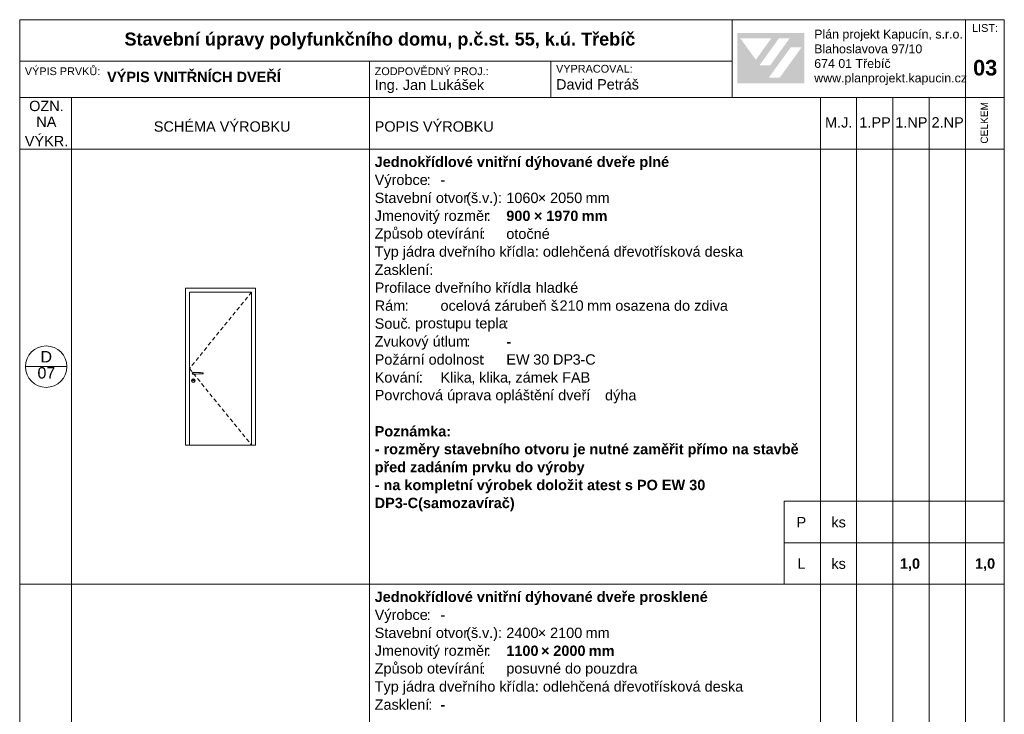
# Model space of a CAD drawing. Header units: millimetres. Extents: x 15381 to 191117, y -190522 to 367005.
# Tile 62 of 71: x 109117 to 128117, y 280891 to 294304. Entities that reach past the tile are written whole.
import ezdxf

# ---------------------------------------------------------------- set-up
doc = ezdxf.new("R2010")
doc.units = ezdxf.units.MM
doc.header["$MEASUREMENT"] = 0
doc.linetypes.add('Čárkovaná S', pattern=[125, 75, -50])
doc.styles.add('GENEROVANÝ_STYL_1', font='txt')
doc.styles.add('GENEROVANÝ_STYL_2', font='txt')

msp = doc.modelspace()

# ---------------------------------------------------------------- hatches: boundary and pattern name
at = {"linetype": 'Continuous', "lineweight": 13}
h = msp.add_hatch(color=7, dxfattribs=at)
h.paths.add_polyline_path([(122965.1, 293072.5), (124255.5, 293072.5), (124255.5, 294046), (122965.1, 294046)])
h.paths.add_polyline_path([(123024.4, 293943), (123619.5, 293942), (123322.2, 293530.8)], flags=0)
h.paths.add_polyline_path([(123394.9, 293426.1), (123768.7, 293943.6), (123974.3, 293943.6), (123600.4, 293425)], flags=0)
h.paths.add_polyline_path([(123781.2, 293182.3), (123571.6, 293182.3), (123994.1, 293767.9), (124203.6, 293767.9)], flags=0)

# ---------------------------------------------------------------- linework, layer by layer
at = {"color": 7, "linetype": 'Continuous', "lineweight": 20}
for p, q in [((128117.4, 294304.5), (109117.4, 294304.5)), ((109117.4, 294304.5), (109117.4, 266604.5)), ((122867.4, 292804.5), (122867.4, 294304.5)), ((127367.4, 294304.5), (127367.4, 292804.5)), ((128117.4, 266604.5), (128117.4, 294304.5)), ((122867.4, 293504.5), (109117.4, 293504.5)), ((115867.4, 293504.5), (115867.4, 292804.5)), ((119367.4, 293504.5), (119367.4, 292804.5)), ((128117.4, 292804.5), (109117.4, 292804.5)), ((110117.4, 292804.5), (110117.4, 291804.5)), ((115867.4, 292804.5), (115867.4, 291804.5)), ((124567.4, 292804.5), (124567.4, 291804.5)), ((125267.4, 292804.5), (125267.4, 291804.5)), ((125967.4, 292804.5), (125967.4, 291804.5)), ((126667.4, 292804.5), (126667.4, 291804.5)), ((127367.4, 292804.5), (127367.4, 291804.5)), ((125867.4, 291804.5), (109117.4, 291804.5)), ((110117.4, 291804.5), (110117.4, 283404.5)), ((115867.4, 291804.5), (115867.4, 283404.5)), ((124567.4, 291804.5), (124567.4, 283404.5)), ((125267.4, 291804.5), (125267.4, 283404.5)), ((128117.4, 291804.5), (125867.4, 291804.5)), ((125967.4, 291804.5), (125967.4, 283404.5)), ((126667.4, 291804.5), (126667.4, 283404.5)), ((127367.4, 291804.5), (127367.4, 283404.5)), ((113667.4, 289119.5), (112317.4, 289119.5)), ((112317.4, 289119.5), (112317.4, 286089.5)), ((113592.4, 289044.5), (112392.4, 289044.5)), ((112392.4, 289044.5), (112392.4, 286089.5)), ((113592.4, 286089.5), (113592.4, 289044.5)), ((113667.4, 286089.5), (113667.4, 289119.5)), ((110028, 287604.5), (109228, 287604.5)), ((112447.9, 287476.2), (112450.5, 287486)), ((112450.5, 287466.5), (112447.9, 287476.2)), ((112449.4, 287476.2), (112451.8, 287485.2)), ((112451.8, 287467.2), (112449.4, 287476.2)), ((112450.5, 287486), (112457.7, 287493.1)), ((112451.8, 287485.2), (112458.4, 287491.8)), ((112452.4, 287476.2), (112454.4, 287483.7)), ((112454.4, 287468.7), (112452.4, 287476.2)), ((112454.4, 287483.7), (112459.9, 287489.2)), ((112457.7, 287493.1), (112467.4, 287495.7)), ((112458.4, 287491.8), (112467.4, 287494.2)), ((112459.9, 287489.2), (112467.4, 287491.2)), ((112467.4, 287495.7), (112477.2, 287493.1)), ((112467.4, 287494.2), (112476.4, 287491.8)), ((112467.4, 287491.2), (112504.9, 287491.2)), ((112476.4, 287491.8), (112477, 287491.2)), ((112477.2, 287493.1), (112479, 287491.2)), ((112504.9, 287491.2), (112525, 287490.7)), ((112525, 287490.7), (112565.1, 287489.5)), ((112565.1, 287489.5), (112604.7, 287488.3)), ((112604.7, 287488.3), (112643.5, 287487.1)), ((112643.5, 287487.1), (112655.6, 287486.7)), ((112655.5, 287486.7), (112655.6, 287486.7)), ((112655.6, 287486.7), (112655.6, 287465.7)), ((112434.4, 287333.7), (112438.8, 287350.2)), ((112438.8, 287317.2), (112434.4, 287333.7)), ((112437.4, 287333.7), (112441.4, 287348.7)), ((112441.4, 287318.7), (112437.4, 287333.7)), ((112438.8, 287350.2), (112450.9, 287362.3)), ((112450.9, 287305.2), (112438.8, 287317.2)), ((112441.4, 287348.7), (112452.4, 287359.7)), ((112452.4, 287307.8), (112441.4, 287318.7)), ((112457.7, 287459.4), (112450.5, 287466.5)), ((112450.9, 287362.3), (112467.4, 287366.7)), ((112467.4, 287300.7), (112450.9, 287305.2)), ((112458.4, 287460.7), (112451.8, 287467.2)), ((112452.4, 287359.7), (112467.4, 287363.7)), ((112467.4, 287303.7), (112452.4, 287307.8)), ((112459.9, 287463.3), (112454.4, 287468.7)), ((112455.4, 287347.2), (112457, 287353.2)), ((112457, 287341.2), (112455.4, 287347.2)), ((112456.9, 287347.2), (112458.3, 287352.5)), ((112458.3, 287342), (112456.9, 287347.2)), ((112457, 287353.2), (112461.4, 287357.6)), ((112461.4, 287336.9), (112457, 287341.2)), ((112467.4, 287456.7), (112457.7, 287459.4)), ((112458.3, 287352.5), (112462.2, 287356.3)), ((112462.2, 287338.1), (112458.3, 287342)), ((112467.4, 287458.2), (112458.4, 287460.7)), ((112467.4, 287461.2), (112459.9, 287463.3)), ((112461.4, 287357.6), (112467.4, 287359.2)), ((112467.4, 287335.2), (112461.4, 287336.9)), ((112462.2, 287356.3), (112467.4, 287357.7)), ((112467.4, 287336.7), (112462.2, 287338.1)), ((112504.9, 287461.2), (112467.4, 287461.2)), ((112476.4, 287460.7), (112467.4, 287458.2)), ((112477.2, 287459.4), (112467.4, 287456.7)), ((112467.4, 287366.7), (112483.9, 287362.3)), ((112467.4, 287363.7), (112482.4, 287359.7)), ((112467.4, 287359.2), (112473.4, 287357.6)), ((112467.4, 287357.7), (112472.7, 287356.3)), ((112472.7, 287338.1), (112467.4, 287336.7)), ((112473.4, 287336.9), (112467.4, 287335.2)), ((112482.4, 287307.8), (112467.4, 287303.7)), ((112483.9, 287305.2), (112467.4, 287300.7)), ((112472.7, 287356.3), (112476.5, 287352.5)), ((112476.5, 287342), (112472.7, 287338.1)), ((112473.4, 287357.6), (112477.8, 287353.2)), ((112477.8, 287341.2), (112473.4, 287336.9)), ((112477, 287461.2), (112476.4, 287460.7)), ((112476.5, 287352.5), (112477.9, 287347.2)), ((112477.9, 287347.2), (112476.5, 287342)), ((112479, 287461.2), (112477.2, 287459.4)), ((112477.8, 287353.2), (112479.4, 287347.2)), ((112479.4, 287347.2), (112477.8, 287341.2)), ((112482.4, 287359.7), (112493.4, 287348.7)), ((112493.4, 287318.7), (112482.4, 287307.8)), ((112483.9, 287362.3), (112496, 287350.2)), ((112496, 287317.2), (112483.9, 287305.2)), ((112493.4, 287348.7), (112497.4, 287333.7)), ((112497.4, 287333.7), (112493.4, 287318.7)), ((112496, 287350.2), (112500.4, 287333.7)), ((112500.4, 287333.7), (112496, 287317.2)), ((112525, 287461.8), (112504.9, 287461.2)), ((112565.1, 287463), (112525, 287461.8)), ((112604.7, 287464.2), (112565.1, 287463)), ((112643.5, 287465.4), (112604.7, 287464.2)), ((112655.6, 287465.7), (112643.5, 287465.4)), ((112655.5, 287465.7), (112655.6, 287465.7)), ((112317.4, 286089.5), (113667.4, 286089.5)), ((123867.4, 285004.5), (123867.4, 283404.5)), ((128117.4, 285004.5), (123867.4, 285004.5)), ((128117.4, 284204.5), (123867.4, 284204.5)), ((128117.4, 284204.5), (123867.4, 284204.5)), ((128117.4, 283404.5), (109117.4, 283404.5)), ((110117.4, 283404.5), (110117.4, 275004.5)), ((115867.4, 283404.5), (115867.4, 275004.5)), ((124567.4, 283404.5), (124567.4, 275004.5)), ((125267.4, 283404.5), (125267.4, 275004.5)), ((125967.4, 283404.5), (125967.4, 275004.5)), ((126667.4, 283404.5), (126667.4, 275004.5)), ((127367.4, 283404.5), (127367.4, 275004.5))]:
    msp.add_line(p, q, dxfattribs=at)
at = {"color": 7, "linetype": 'Čárkovaná S', "lineweight": 20}
for p, q in [((113592.4, 289044.5), (112392.4, 287567)), ((112392.4, 287567), (113592.4, 286089.5))]:
    msp.add_line(p, q, dxfattribs=at)
at = {"color": 7, "linetype": 'Continuous', "lineweight": 20}
msp.add_circle((109628, 287604.5), 400, dxfattribs=at)

# ---------------------------------------------------------------- texts
at = {"color": 7, "linetype": 'Continuous', "lineweight": 20, "attachment_point": 7}
for s, insert, char_height, style in [('\\A1;{\\pql;\\fArial|b0|i0|c238|p38;LIST:}', (127495.5, 294066.5), 150, 'GENEROVANÝ_STYL_1'), ('\\A1;{\\pql;\\fArial|b1|i0|c238|p38;Stavební úpravy polyfunkčního domu, p.č.st. 55, k.ú. Třebíč}', (111139.9, 293730.1), 250, 'GENEROVANÝ_STYL_2'), ('\\A1;{\\pql;\\fArial|b0|i0|c238|p38;Plán projekt Kapucín, s.r.o.}', (124449.6, 293889.1), 171, 'GENEROVANÝ_STYL_1'), ('\\A1;{\\pql;\\fArial|b0|i0|c238|p38;Blahoslavova 97/10}', (124449.6, 293653.1), 171, 'GENEROVANÝ_STYL_1'), ('\\A1;{\\pql;\\fArial|b0|i0|c238|p38;674 01 Třebíč}', (124449.6, 293370.7), 171, 'GENEROVANÝ_STYL_1'), ('\\A1;{\\pql;\\fArial|b0|i0|c238|p38;VÝPIS PRVKŮ:}', (109216.5, 293231.8), 150, 'GENEROVANÝ_STYL_1'), ('\\A1;{\\pql;\\fArial|b1|i0|c238|p38;VÝPIS VNITŘNÍCH DVEŘÍ}', (110803.3, 293095.6), 200, 'GENEROVANÝ_STYL_2'), ('\\A1;{\\pql;\\fArial|b0|i0|c238|p38;ZODPOVĚDNÝ PROJ.:}', (115967.4, 293231.8), 150, 'GENEROVANÝ_STYL_1'), ('\\A1;{\\pql;\\fArial|b0|i0|c238|p38;VYPRACOVAL:}', (119467.4, 293279.2), 150, 'GENEROVANÝ_STYL_1'), ('\\A1;{\\pql;\\fArial|b1|i0|c238|p38;03}', (127514.7, 293222.4), 300, 'GENEROVANÝ_STYL_2'), ('\\A1;{\\pql;\\fArial|b0|i0|c238|p38;David Petráš}', (119467.4, 292953), 200, 'GENEROVANÝ_STYL_1'), ('\\A1;{\\pql;\\fArial|b0|i0|c238|p38;www.planprojekt.kapucin.cz}', (124449.6, 293041.9), 171, 'GENEROVANÝ_STYL_1'), ('\\A1;{\\pql;\\fArial|b0|i0|c238|p38;Ing. Jan Lukášek}', (115967.4, 292886.3), 200, 'GENEROVANÝ_STYL_1'), ('\\A1;{\\pql;\\fArial|b0|i0|c238|p38;OZN.}', (109299.7, 292535.8), 200, 'GENEROVANÝ_STYL_1'), ('\\A1;{\\pql;\\fArial|b0|i0|c238|p38;NA}', (109437.8, 292233.4), 200, 'GENEROVANÝ_STYL_1'), ('\\A1;{\\pql;\\fArial|b0|i0|c238|p38;M.J.}', (124657.7, 292218.4), 200, 'GENEROVANÝ_STYL_1'), ('\\A1;{\\pql;\\fArial|b0|i0|c238|p38;1.PP}', (125320.3, 292221.6), 200, 'GENEROVANÝ_STYL_1'), ('\\A1;{\\pql;\\fArial|b0|i0|c238|p38;1.NP}', (126012.9, 292221.6), 200, 'GENEROVANÝ_STYL_1'), ('\\A1;{\\pql;\\fArial|b0|i0|c238|p38;2.NP}', (126712.9, 292221.6), 200, 'GENEROVANÝ_STYL_1'), ('\\A1;{\\pql;\\fArial|b0|i0|c238|p38;SCHÉMA VÝROBKU}', (111705.1, 292138.5), 200, 'GENEROVANÝ_STYL_1'), ('\\A1;{\\pql;\\fArial|b0|i0|c238|p38;POPIS VÝROBKU}', (115967.4, 292138.5), 200, 'GENEROVANÝ_STYL_1'), ('\\A1;{\\pql;\\fArial|b0|i0|c238|p38;VÝKR.}', (109216.5, 291859), 200, 'GENEROVANÝ_STYL_1'), ('\\A1;{\\pql;\\fArial|b1|i0|c238|p38;Jednokřídlové vnitřní dýhované dveře plné}', (115967.4, 291399.6), 200, 'GENEROVANÝ_STYL_2'), ('\\A1;{\\pql;\\fArial|b0|i0|c238|p38;Výrobce}', (115967.4, 291053), 200, 'GENEROVANÝ_STYL_1'), ('\\A1;{\\pql;\\fArial|b0|i0|c238|p38;:}', (116971.3, 291110.6), 200, 'GENEROVANÝ_STYL_1'), ('\\A1;{\\pql;\\fArial|b0|i0|c238|p38;^I}', (117048.1, 291110.6), 200, 'GENEROVANÝ_STYL_1'), ('\\A1;{\\pql;\\fArial|b0|i0|c238|p38;-}', (117237.4, 291110.6), 200, 'GENEROVANÝ_STYL_1'), ('\\A1;{\\pql;\\fArial|b0|i0|c238|p38;^I}', (117328.8, 291110.6), 200, 'GENEROVANÝ_STYL_1'), ('\\A1;{\\pql;\\fArial|b0|i0|c238|p38;^I}', (117872.4, 291110.6), 200, 'GENEROVANÝ_STYL_1'), ('\\A1;{\\pql;\\fArial|b0|i0|c238|p38;Stavební otvor}', (115967.4, 290760.6), 200, 'GENEROVANÝ_STYL_1'), ('\\A1;{\\pql;\\fArial|b0|i0|c238|p38;(}', (117733.8, 290706.2), 200, 'GENEROVANÝ_STYL_1'), ('\\A1;{\\pql;\\fArial|b0|i0|c238|p38;š}', (117825.2, 290760.8), 200, 'GENEROVANÝ_STYL_1'), ('\\A1;{\\pql;\\fArial|b0|i0|c238|p38;v}', (118039.2, 290763.9), 200, 'GENEROVANÝ_STYL_1'), ('\\A1;{\\pql;\\fArial|b0|i0|c238|p38;.):}', (118176.3, 290706.2), 200, 'GENEROVANÝ_STYL_1'), ('\\A1;{\\pql;\\fArial|b0|i0|c238|p38;1060}', (118507.4, 290760.6), 200, 'GENEROVANÝ_STYL_1'), ('\\A1;{\\pql;\\fArial|b0|i0|c238|p38;× }', (119114.5, 290763.9), 200, 'GENEROVANÝ_STYL_1'), ('\\A1;{\\pql;\\fArial|b0|i0|c238|p38;2050}', (119352.2, 290760.6), 200, 'GENEROVANÝ_STYL_1'), ('\\A1;{\\pql;\\fArial|b0|i0|c238|p38; mm}', (119959.3, 290763.9), 200, 'GENEROVANÝ_STYL_1'), ('\\A1;{\\pql;\\fArial|b0|i0|c238|p38;.}', (117962.4, 290763.9), 200, 'GENEROVANÝ_STYL_1'), ('\\A1;{\\pql;\\fArial|b1|i0|c238|p38;^I}', (118498.1, 290763.9), 200, 'GENEROVANÝ_STYL_2'), ('\\A1;{\\pql;\\fArial|b0|i0|c238|p38;Jmenovitý rozměr}', (115967.4, 290359.6), 200, 'GENEROVANÝ_STYL_1'), ('\\A1;{\\pql;\\fArial|b0|i0|c238|p38;:}', (118128.8, 290417.2), 200, 'GENEROVANÝ_STYL_1'), ('\\A1;{\\pql;\\fArial|b1|i0|c238|p38; }', (118421.3, 290695.4), 200, 'GENEROVANÝ_STYL_2'), ('\\A1;{\\pql;\\fArial|b1|i0|c238|p38;900}', (118507.4, 290413.8), 200, 'GENEROVANÝ_STYL_2'), ('\\A1;{\\pql;\\fArial|b1|i0|c238|p38; × }', (118962.7, 290417.2), 200, 'GENEROVANÝ_STYL_2'), ('\\A1;{\\pql;\\fArial|b1|i0|c238|p38;1970}', (119277.2, 290413.8), 200, 'GENEROVANÝ_STYL_2'), ('\\A1;{\\pql;\\fArial|b1|i0|c238|p38; mm}', (119884.3, 290417.2), 200, 'GENEROVANÝ_STYL_2'), ('\\A1;{\\pql;\\fArial|b0|i0|c238|p38;^I}', (118205.6, 290417.2), 200, 'GENEROVANÝ_STYL_1'), ('\\A1;{\\pql;\\fArial|b0|i0|c238|p38;Způsob otevírání}', (115967.4, 290016.1), 200, 'GENEROVANÝ_STYL_1'), ('\\A1;{\\pql;\\fArial|b0|i0|c238|p38;:}', (118022.7, 290070.5), 200, 'GENEROVANÝ_STYL_1'), ('\\A1;{\\pql;\\fArial|b0|i0|c238|p38;otočné}', (118507.4, 290067.4), 200, 'GENEROVANÝ_STYL_1'), ('\\A1;{\\pql;\\fArial|b0|i0|c238|p38;^I}', (118099.5, 290070.5), 200, 'GENEROVANÝ_STYL_1'), ('\\A1;{\\pql;\\fArial|b0|i0|c238|p38;Typ jádra dveřního křídla: odlehčená dřevotřísková deska}', (115967.4, 289666.2), 200, 'GENEROVANÝ_STYL_1'), ('\\A1;{\\pql;\\fArial|b0|i0|c238|p38;Zasklení:}', (115967.4, 289374), 200, 'GENEROVANÝ_STYL_1'), ('\\A1;{\\pql;\\fArial|b0|i0|c238|p38;Profilace dveřního křídla}', (115967.4, 289027.3), 200, 'GENEROVANÝ_STYL_1'), ('\\A1;{\\pql;\\fArial|b0|i0|c238|p38;hladké}', (119072.3, 289027.3), 200, 'GENEROVANÝ_STYL_1'), ('\\A1;{\\pql;\\fArial|b0|i0|c238|p38;: }', (118918.7, 289030.4), 200, 'GENEROVANÝ_STYL_1'), ('\\A1;{\\pql;\\fArial|b0|i0|c238|p38;^I}', (119876.9, 289030.4), 200, 'GENEROVANÝ_STYL_1'), ('\\A1;{\\pql;\\fArial|b0|i0|c238|p38;Rám}', (115967.4, 288680.5), 200, 'GENEROVANÝ_STYL_1'), ('\\A1;{\\pql;\\fArial|b0|i0|c238|p38;: }', (116545.2, 288683.7), 200, 'GENEROVANÝ_STYL_1'), ('\\A1;{\\pql;\\fArial|b0|i0|c238|p38;ocelová zárubeň š}', (117237.4, 288680.5), 200, 'GENEROVANÝ_STYL_1'), ('\\A1;{\\pql;\\fArial|b0|i0|c238|p38;210}', (119534.1, 288680.4), 200, 'GENEROVANÝ_STYL_1'), ('\\A1;{\\pql;\\fArial|b0|i0|c238|p38; mm osazena do zdiva}', (119989.4, 288680.5), 200, 'GENEROVANÝ_STYL_1'), ('\\A1;{\\pql;\\fArial|b0|i0|c238|p38;^I}', (116698.8, 288683.7), 200, 'GENEROVANÝ_STYL_1'), ('\\A1;{\\pql;\\fArial|b0|i0|c238|p38;.}', (119457.3, 288683.7), 200, 'GENEROVANÝ_STYL_1'), ('\\A1;{\\pql;\\fArial|b0|i0|c238|p38;Souč}', (115967.4, 288333.7), 200, 'GENEROVANÝ_STYL_1'), ('\\A1;{\\pql;\\fArial|b0|i0|c238|p38;prostupu tepla}', (116744.5, 288282.5), 200, 'GENEROVANÝ_STYL_1'), ('\\A1;{\\pql;\\fArial|b0|i0|c238|p38;:}', (118478, 288337), 200, 'GENEROVANÝ_STYL_1'), ('\\A1;{\\pql;\\fArial|b0|i0|c238|p38;. }', (116590.9, 288337), 200, 'GENEROVANÝ_STYL_1'), ('\\A1;{\\pql;\\fArial|b1|i0|c238|p38; }', (118554.8, 288268.4), 200, 'GENEROVANÝ_STYL_2'), ('\\A1;{\\pql;\\fArial|b1|i0|c238|p38;^I}', (118631.6, 288337), 200, 'GENEROVANÝ_STYL_2'), ('\\A1;{\\pql;\\fArial|b0|i0|c238|p38;Zvukový útlum}', (115967.4, 287932.7), 200, 'GENEROVANÝ_STYL_1'), ('\\A1;{\\pql;\\fArial|b0|i0|c238|p38;:}', (117733.8, 287990.3), 200, 'GENEROVANÝ_STYL_1'), ('\\A1;{\\pql;\\fArial|b1|i0|c238|p38;-}', (118507.4, 287990.3), 200, 'GENEROVANÝ_STYL_2'), ('\\A1;{\\pql;\\fArial|b0|i0|c238|p38;D}', (109519.3, 287685.8), 220, 'GENEROVANÝ_STYL_1'), ('\\A1;{\\pql;\\fArial|b0|i0|c238|p38;Požární odolnost}', (115967.4, 287640.4), 200, 'GENEROVANÝ_STYL_1'), ('\\A1;{\\pql;\\fArial|b1|i0|c238|p38; }', (117810.6, 287921.7), 200, 'GENEROVANÝ_STYL_2'), ('\\A1;{\\pql;\\fArial|b1|i0|c238|p38;^I}', (117887.4, 287990.3), 200, 'GENEROVANÝ_STYL_2'), ('\\A1;{\\pql;\\fArial|b0|i0|c238|p38;:}', (118020.9, 287643.6), 200, 'GENEROVANÝ_STYL_1'), ('\\A1;{\\pql;\\fArial|b0|i0|c238|p38;EW }', (118507.4, 287643.6), 200, 'GENEROVANÝ_STYL_1'), ('\\A1;{\\pql;\\fArial|b0|i0|c238|p38;30}', (119026.7, 287640.2), 200, 'GENEROVANÝ_STYL_1'), ('\\A1;{\\pql;\\fArial|b0|i0|c238|p38; DP}', (119330.3, 287643.6), 200, 'GENEROVANÝ_STYL_1'), ('\\A1;{\\pql;\\fArial|b0|i0|c238|p38;3}', (119787.4, 287640.2), 200, 'GENEROVANÝ_STYL_1'), ('\\A1;{\\pql;\\fArial|b0|i0|c238|p38;-}', (119939.2, 287643.6), 200, 'GENEROVANÝ_STYL_1'), ('\\A1;{\\pql;\\fArial|b0|i0|c238|p38;C}', (120030.6, 287640.3), 200, 'GENEROVANÝ_STYL_1'), ('\\A1;{\\pql;\\fArial|b0|i0|c238|p38;07}', (109461, 287371.8), 220, 'GENEROVANÝ_STYL_1'), ('\\A1;{\\pql;\\fArial|b0|i0|c238|p38;Kování}', (115967.4, 287293.7), 200, 'GENEROVANÝ_STYL_1'), ('\\A1;{\\pql;\\fArial|b0|i0|c238|p38;Klika}', (117237.4, 287293.7), 200, 'GENEROVANÝ_STYL_1'), ('\\A1;{\\pql;\\fArial|b0|i0|c238|p38;klika}', (117983.5, 287293.7), 200, 'GENEROVANÝ_STYL_1'), ('\\A1;{\\pql;\\fArial|b1|i0|c238|p38; }', (118097.7, 287575), 200, 'GENEROVANÝ_STYL_2'), ('\\A1;{\\pql;\\fArial|b1|i0|c238|p38;^I}', (118174.5, 287643.6), 200, 'GENEROVANÝ_STYL_2'), ('\\A1;{\\pql;\\fArial|b0|i0|c238|p38;zámek FAB}', (118683.8, 287293.7), 200, 'GENEROVANÝ_STYL_1'), ('\\A1;{\\pql;\\fArial|b0|i0|c238|p38;:}', (116819.5, 287296.9), 200, 'GENEROVANÝ_STYL_1'), ('\\A1;{\\pql;\\fArial|b1|i0|c238|p38;^I}', (116973.1, 287296.9), 200, 'GENEROVANÝ_STYL_2'), ('\\A1;{\\pql;\\fArial|b0|i0|c238|p38;, }', (117829.9, 287258.1), 200, 'GENEROVANÝ_STYL_1'), ('\\A1;{\\pql;\\fArial|b0|i0|c238|p38;, }', (118530.2, 287258.1), 200, 'GENEROVANÝ_STYL_1'), ('\\A1;{\\pql;\\fArial|b0|i0|c238|p38;Povrchová úprava opláštění dveří}', (115967.4, 286895.7), 200, 'GENEROVANÝ_STYL_1'), ('\\A1;{\\pql;\\fArial|b1|i0|c238|p38; }', (116896.3, 287228.3), 200, 'GENEROVANÝ_STYL_2'), ('\\A1;{\\pql;\\fArial|b0|i0|c238|p38;:}', (120045.1, 286950.2), 200, 'GENEROVANÝ_STYL_1'), ('\\A1;{\\pql;\\fArial|b0|i0|c238|p38;dýha}', (120412.4, 286892.6), 200, 'GENEROVANÝ_STYL_1'), ('\\A1;{\\pql;\\fArial|b0|i0|c238|p38;^I}', (120121.9, 286950.2), 200, 'GENEROVANÝ_STYL_1'), ('\\A1;{\\pql;\\fArial|b1|i0|c238|p38;Poznámka:}', (115967.4, 286253.6), 200, 'GENEROVANÝ_STYL_2'), ('\\A1;{\\pql;\\fArial|b1|i0|c238|p38;- rozměry stavebního otvoru je nutné zaměřit přímo na stavbě}', (115967.4, 285852.3), 200, 'GENEROVANÝ_STYL_2'), ('\\A1;{\\pql;\\fArial|b1|i0|c238|p38;před zadáním prvku do výroby}', (115967.4, 285505.6), 200, 'GENEROVANÝ_STYL_2'), ('\\A1;{\\pql;\\fArial|b1|i0|c238|p38;- na kompletní výrobek doložit atest s PO EW 30}', (115967.4, 285158.9), 200, 'GENEROVANÝ_STYL_2'), ('\\A1;{\\pql;\\fArial|b1|i0|c238|p38;DP3-C(samozavírač)}', (115967.4, 284812.2), 200, 'GENEROVANÝ_STYL_2'), ('\\A1;{\\pql;\\fArial|b0|i0|c238|p38;P}', (124109, 284500.2), 200, 'GENEROVANÝ_STYL_1'), ('\\A1;{\\pql;\\fArial|b0|i0|c238|p38;ks}', (124780.3, 284497.1), 200, 'GENEROVANÝ_STYL_1'), ('\\A1;{\\pql;\\fArial|b0|i0|c238|p38;L}', (124124.6, 283700.2), 200, 'GENEROVANÝ_STYL_1'), ('\\A1;{\\pql;\\fArial|b0|i0|c238|p38;ks}', (124780.3, 283697.1), 200, 'GENEROVANÝ_STYL_1'), ('\\A1;{\\pql;\\fArial|b1|i0|c238|p38;1,0}', (126102.2, 283656.9), 200, 'GENEROVANÝ_STYL_2'), ('\\A1;{\\pql;\\fArial|b1|i0|c238|p38;1,0}', (127552.2, 283656.9), 200, 'GENEROVANÝ_STYL_2'), ('\\A1;{\\pql;\\fArial|b1|i0|c238|p38;Jednokřídlové vnitřní dýhované dveře prosklené}', (115967.4, 282999.6), 200, 'GENEROVANÝ_STYL_2'), ('\\A1;{\\pql;\\fArial|b0|i0|c238|p38;Výrobce}', (115967.4, 282653.4), 200, 'GENEROVANÝ_STYL_1'), ('\\A1;{\\pql;\\fArial|b0|i0|c238|p38;:}', (116971.3, 282711), 200, 'GENEROVANÝ_STYL_1'), ('\\A1;{\\pql;\\fArial|b0|i0|c238|p38;-}', (117237.4, 282711), 200, 'GENEROVANÝ_STYL_1'), ('\\A1;{\\pql;\\fArial|b0|i0|c238|p38;Stavební otvor}', (115967.4, 282361.4), 200, 'GENEROVANÝ_STYL_1'), ('\\A1;{\\pql;\\fArial|b0|i0|c238|p38;^I}', (117048.1, 282711), 200, 'GENEROVANÝ_STYL_1'), ('\\A1;{\\pql;\\fArial|b0|i0|c238|p38;^I}', (117328.8, 282711), 200, 'GENEROVANÝ_STYL_1'), ('\\A1;{\\pql;\\fArial|b0|i0|c238|p38;(}', (117733.8, 282307), 200, 'GENEROVANÝ_STYL_1'), ('\\A1;{\\pql;\\fArial|b0|i0|c238|p38;š}', (117825.2, 282361.6), 200, 'GENEROVANÝ_STYL_1'), ('\\A1;{\\pql;\\fArial|b0|i0|c238|p38;^I}', (117872.4, 282711), 200, 'GENEROVANÝ_STYL_1'), ('\\A1;{\\pql;\\fArial|b0|i0|c238|p38;.):}', (118176.3, 282307), 200, 'GENEROVANÝ_STYL_1'), ('\\A1;{\\pql;\\fArial|b0|i0|c238|p38;2400}', (118507.4, 282361.4), 200, 'GENEROVANÝ_STYL_1'), ('\\A1;{\\pql;\\fArial|b0|i0|c238|p38;× }', (119114.5, 282364.7), 200, 'GENEROVANÝ_STYL_1'), ('\\A1;{\\pql;\\fArial|b0|i0|c238|p38;2100}', (119352.2, 282361.4), 200, 'GENEROVANÝ_STYL_1'), ('\\A1;{\\pql;\\fArial|b0|i0|c238|p38;.}', (117962.4, 282364.7), 200, 'GENEROVANÝ_STYL_1'), ('\\A1;{\\pql;\\fArial|b0|i0|c238|p38;v}', (118039.2, 282364.7), 200, 'GENEROVANÝ_STYL_1'), ('\\A1;{\\pql;\\fArial|b1|i0|c238|p38;^I}', (118498.1, 282364.7), 200, 'GENEROVANÝ_STYL_2'), ('\\A1;{\\pql;\\fArial|b0|i0|c238|p38; mm}', (119959.3, 282364.7), 200, 'GENEROVANÝ_STYL_1'), ('\\A1;{\\pql;\\fArial|b0|i0|c238|p38;Jmenovitý rozměr}', (115967.4, 281960.8), 200, 'GENEROVANÝ_STYL_1'), ('\\A1;{\\pql;\\fArial|b0|i0|c238|p38;:}', (118128.8, 282018.4), 200, 'GENEROVANÝ_STYL_1'), ('\\A1;{\\pql;\\fArial|b1|i0|c238|p38; }', (118421.3, 282296.1), 200, 'GENEROVANÝ_STYL_2'), ('\\A1;{\\pql;\\fArial|b1|i0|c238|p38;1100}', (118507.4, 282015.1), 200, 'GENEROVANÝ_STYL_2'), ('\\A1;{\\pql;\\fArial|b1|i0|c238|p38; × }', (119099.9, 282018.4), 200, 'GENEROVANÝ_STYL_2'), ('\\A1;{\\pql;\\fArial|b1|i0|c238|p38;2000}', (119414.4, 282015.1), 200, 'GENEROVANÝ_STYL_2'), ('\\A1;{\\pql;\\fArial|b1|i0|c238|p38; mm}', (120021.5, 282018.4), 200, 'GENEROVANÝ_STYL_2'), ('\\A1;{\\pql;\\fArial|b0|i0|c238|p38;^I}', (118205.6, 282018.4), 200, 'GENEROVANÝ_STYL_1'), ('\\A1;{\\pql;\\fArial|b0|i0|c238|p38;Způsob otevírání}', (115967.4, 281617.7), 200, 'GENEROVANÝ_STYL_1'), ('\\A1;{\\pql;\\fArial|b0|i0|c238|p38;:}', (118022.7, 281672.1), 200, 'GENEROVANÝ_STYL_1'), ('\\A1;{\\pql;\\fArial|b0|i0|c238|p38;posuvné do pouzdra}', (118507.4, 281617.7), 200, 'GENEROVANÝ_STYL_1'), ('\\A1;{\\pql;\\fArial|b0|i0|c238|p38;^I}', (118099.5, 281672.1), 200, 'GENEROVANÝ_STYL_1'), ('\\A1;{\\pql;\\fArial|b0|i0|c238|p38;Typ jádra dveřního křídla: odlehčená dřevotřísková deska}', (115967.4, 281268.2), 200, 'GENEROVANÝ_STYL_1'), ('\\A1;{\\pql;\\fArial|b0|i0|c238|p38;Zasklení}', (115967.4, 280976.3), 200, 'GENEROVANÝ_STYL_1'), ('\\A1;{\\pql;\\fArial|b0|i0|c238|p38;:}', (117002.4, 280979.5), 200, 'GENEROVANÝ_STYL_1'), ('\\A1;{\\pql;\\fArial|b1|i0|c238|p38;-}', (117237.4, 280979.5), 200, 'GENEROVANÝ_STYL_2'), ('\\A1;{\\pql;\\fArial|b1|i0|c238|p38; }', (117079.2, 280910.9), 200, 'GENEROVANÝ_STYL_2'), ('\\A1;{\\pql;\\fArial|b1|i0|c238|p38;^I}', (117156, 280979.5), 200, 'GENEROVANÝ_STYL_2')]:
    msp.add_mtext(s, dxfattribs=dict(at, insert=insert, char_height=char_height, style=style))
at = {"color": 7, "linetype": 'Continuous', "lineweight": 20, "insert": (127802.7, 291910.2), "char_height": 140, "attachment_point": 7, "rotation": 90, "style": 'GENEROVANÝ_STYL_1'}
msp.add_mtext('\\A1;{\\pql;\\fArial|b0|i0|c238|p38;CELKEM}', dxfattribs=at)

doc.saveas('drawing.dxf')
